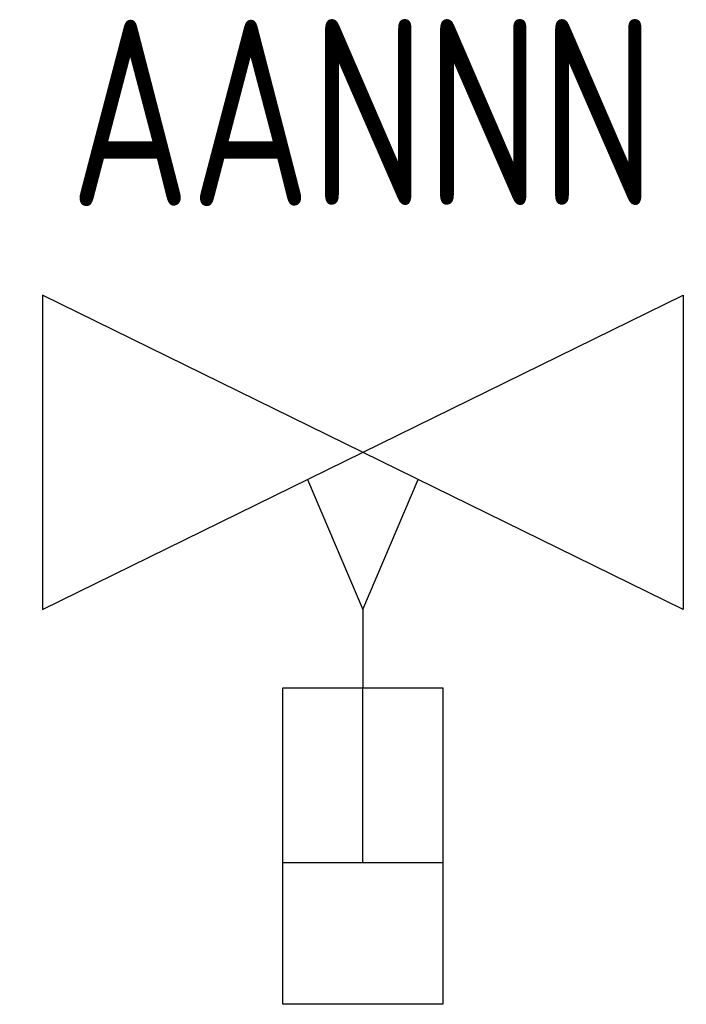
# Model space of a CAD drawing. Header units: millimetres. Extents: x 472 to 1299, y 510 to 798.
# Tile 38 of 69: x 981.43 to 987.87, y 612.01 to 621.54. Entities that reach past the tile are written whole.
import ezdxf
from ezdxf.enums import TextEntityAlignment as Align

# ---------------------------------------------------------------- set-up
doc = ezdxf.new("R2010")
doc.units = ezdxf.units.MM
doc.header["$LTSCALE"] = 4
doc.layers.add('ARMATURA', color=7, linetype='Continuous')
doc.layers.add('KKS_1', color=7, linetype='Continuous', lineweight=5)
doc.styles.get("Standard").update_dxf_attribs({"font": 'ISOCP.SHX'})

# ---------------------------------------------------------------- blocks, each defined once
blk = doc.blocks.new('ZAWOR REGUL HYDRAUL A-D')
at = {"linetype": 'Continuous'}
blk.add_lwpolyline([(3.0959, 1.5201), (3.0959, -1.5201), (-3.0959, 1.5201), (-3.0959, -1.5201), (3.0959, 1.5201)], dxfattribs=at)
at = {"layer": 'ARMATURA'}
for p, q in [((-0.5349, -0.2626), (0, -1.5201)), ((0, -1.5201), (0.5359, -0.2631))]:
    blk.add_line(p, q, dxfattribs=at)
at = {"layer": 'ARMATURA', "linetype": 'Continuous'}
for p, q in [((0, -1.5201), (0, -2.2802)), ((0, -3.9697), (0, -2.2802)), ((-0.774, -3.9697), (0.774, -3.9697))]:
    blk.add_line(p, q, dxfattribs=at)
blk.add_lwpolyline([(0.774, -5.3405), (-0.774, -5.3405), (-0.774, -2.2802), (0.774, -2.2802)], close=True, dxfattribs=at)
at = {"layer": 'KKS_1', "color": 7, "width": 0.8}
blk.add_attdef('KKS_1_KONIEC', text='', height=1.8, dxfattribs=at).set_placement((0, 2.3842), align=Align.CENTER)
at = {"layer": 'KKS_1', "color": 7, "width": 0.8, "flags": 1}
for tag, p, height in [('OPIS', (-6.3405, -1.5237), 1.5), ('KKS_1_PEŁNY', (-6.3536, -6.6363), 2.5)]:
    blk.add_attdef(tag, p, '', height=height, dxfattribs=at)

msp = doc.modelspace()

# ---------------------------------------------------------------- block references
at = {"layer": 'ARMATURA'}
msp.add_blockref('ZAWOR REGUL HYDRAUL A-D', (984.7422, 617.3512), dxfattribs=at).add_auto_attribs({'KKS_1_KONIEC': 'AANNN'})

doc.saveas('drawing.dxf')
